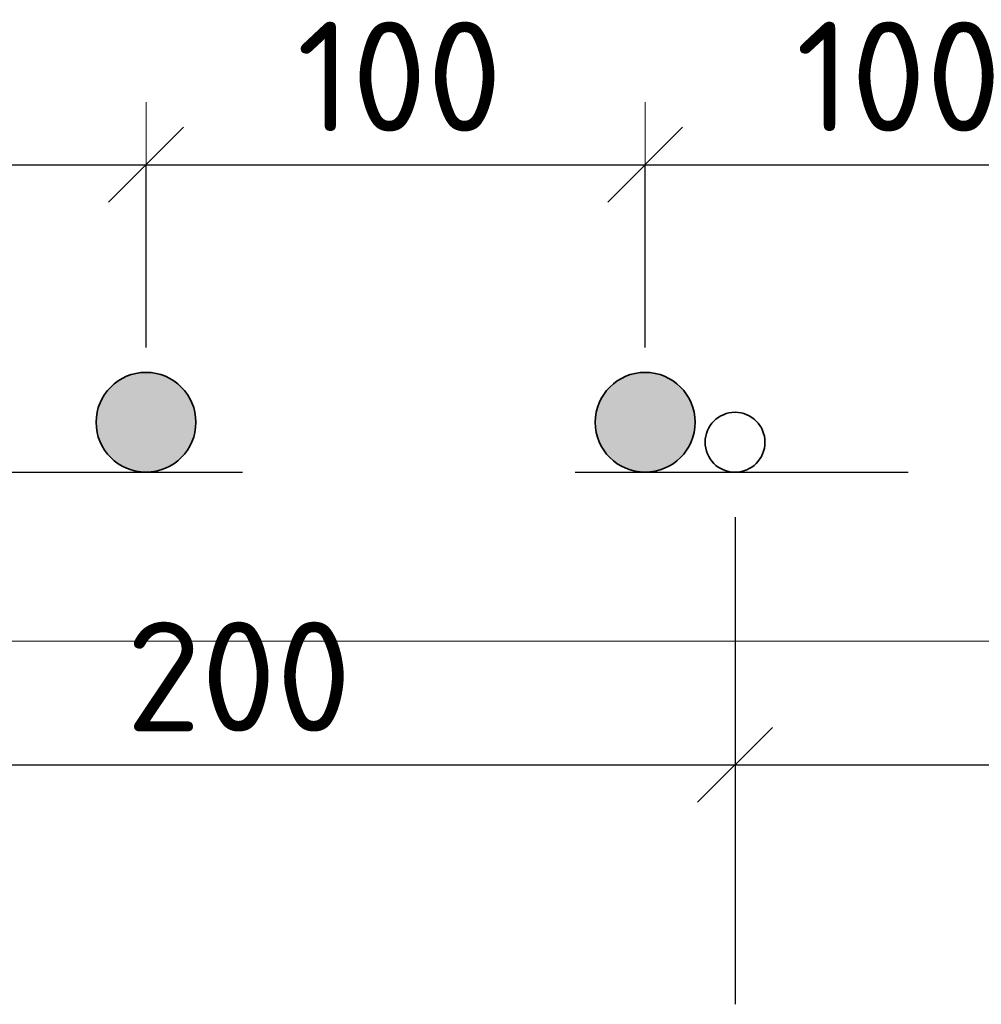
# Model space of a CAD drawing. Header units: metres. Extents: x -38 to 102, y -15 to 21.
# Tile 212 of 229: x 76.554 to 76.843, y 8.067 to 8.363. Entities that reach past the tile are written whole.
import ezdxf

# ---------------------------------------------------------------- set-up
doc = ezdxf.new("R2010")
doc.units = ezdxf.units.M
doc.header["$PDMODE"] = 65
doc.linetypes.add('______2', pattern=[0.0405, 0.03, -0.0105])
for name, color, linetype in [('XR$3$_3898', 7, 'Continuous'), ('XR$4$_3898', 7, 'Continuous'), ('XR$6$_3898', 7, 'Continuous')]:
    doc.layers.add(name, color=color, linetype=linetype)
for name, color, linetype, lineweight in [('XR$3$Размерная линия_ общее', 7, 'Continuous', 13), ('XR$4$Размерная линия_ общее', 7, 'Continuous', 13), ('XR$5$Текст_ примечание', 7, 'Continuous', 13), ('XR$6$Размерная линия_ общее', 7, 'Continuous', 13)]:
    doc.layers.add(name, color=color, linetype=linetype, lineweight=lineweight)
doc.styles.add('ISOCPEUR', font='txt')
doc.dimstyles.new('DIMSTYLE_8', dxfattribs={"dimtxt": 0.033, "dimasz": 0.0375, "dimexe": 0, "dimexo": 0, "dimgap": 0.0165, "dimtad": 2, "dimdec": 0, "dimlfac": 1000, "dimrnd": 1, "dimzin": 12, "dimdsep": 46, "dimtxsty": 'ISOCPEUR', "dimblk1": 'ALL_ML_STRICH', "dimblk2": 'ALL_ML_STRICH', "dimsah": 1, "dimcen": 0, "dimclrd": 7, "dimclre": 256, "dimclrt": 7, "dimadec": 0, "dimazin": 0, "dimtfac": 1, "dimtdec": 0, "dimtix": 1, "dimtmove": 2, "dimatfit": 3, "dimfxl": 0, "dimtzin": 0, "dimlwd": 0, "dimlwe": -3, "dimarcsym": 0})

# ---------------------------------------------------------------- blocks, each defined once
blk = doc.blocks.new('ALL_ML_STRICH')
at = {"color": 0, "linetype": 'ByBlock', "lineweight": -2}
for p, q in [((0, -0.5), (0, 0.5)), ((-0.3, -0.3), (0.3, 0.3)), ((-1, 0), (0.5, 0))]:
    blk.add_line(p, q, dxfattribs=at)
blk = doc.blocks.new('*D58')
at = {"layer": 'DEFPOINTS', "color": 7, "linetype": 'Continuous', "lineweight": 13, "transparency": 33554687}
for p in [(76.44196, 8.31961), (76.44196, 8.24218), (76.59196, 8.24218)]:
    blk.add_point(p, dxfattribs=at)
at = {"layer": 'XR$3$Размерная линия_ общее', "color": 253, "linetype": 'Continuous', "lineweight": -2, "true_color": 0xa0a0a0, "transparency": 33554687}
for p, q in [((76.44196, 8.26468), (76.44196, 8.31961)), ((76.59196, 8.26468), (76.59196, 8.31961))]:
    blk.add_line(p, q, dxfattribs=at)
at = {"layer": 'XR$3$Размерная линия_ общее', "color": 7, "linetype": 'Continuous', "lineweight": -2, "transparency": 33554687}
blk.add_line((76.44196, 8.31961), (76.59196, 8.31961), dxfattribs=at)
at = {"layer": 'XR$3$Размерная линия_ общее', "color": 7, "linetype": 'Continuous', "lineweight": 13, "transparency": 33554687, "xscale": 0.0375, "yscale": 0.0375, "zscale": 0.0375, "rotation": 180}
blk.add_blockref('ALL_ML_STRICH', (76.44196, 8.31961), dxfattribs=at)
at = {"layer": 'XR$3$Размерная линия_ общее', "color": 7, "linetype": 'Continuous', "lineweight": 13, "transparency": 33554687, "xscale": 0.0375, "yscale": 0.0375, "zscale": 0.0375}
blk.add_blockref('ALL_ML_STRICH', (76.59196, 8.31961), dxfattribs=at)
at = {"layer": 'XR$3$Размерная линия_ общее', "color": 7, "linetype": 'Continuous', "lineweight": 13, "transparency": 33554687, "insert": (76.48726, 8.36261), "char_height": 0.033, "width": 0.00165, "attachment_point": 1, "line_spacing_factor": 0.60241, "style": 'ISOCPEUR'}
blk.add_mtext('100', dxfattribs=at)
blk = doc.blocks.new('*D59')
at = {"layer": 'DEFPOINTS', "color": 7, "linetype": 'Continuous', "lineweight": 13, "transparency": 33554687}
for p in [(76.59196, 8.31961), (76.59196, 8.24218), (76.74196, 8.24218)]:
    blk.add_point(p, dxfattribs=at)
at = {"layer": 'XR$3$Размерная линия_ общее', "color": 253, "linetype": 'Continuous', "lineweight": -2, "true_color": 0xa0a0a0, "transparency": 33554687}
for p, q in [((76.59196, 8.26468), (76.59196, 8.31961)), ((76.74196, 8.26468), (76.74196, 8.31961))]:
    blk.add_line(p, q, dxfattribs=at)
at = {"layer": 'XR$3$Размерная линия_ общее', "color": 7, "linetype": 'Continuous', "lineweight": -2, "transparency": 33554687}
blk.add_line((76.59196, 8.31961), (76.74196, 8.31961), dxfattribs=at)
at = {"layer": 'XR$3$Размерная линия_ общее', "color": 7, "linetype": 'Continuous', "lineweight": 13, "transparency": 33554687, "xscale": 0.0375, "yscale": 0.0375, "zscale": 0.0375, "rotation": 180}
blk.add_blockref('ALL_ML_STRICH', (76.59196, 8.31961), dxfattribs=at)
at = {"layer": 'XR$3$Размерная линия_ общее', "color": 7, "linetype": 'Continuous', "lineweight": 13, "transparency": 33554687, "xscale": 0.0375, "yscale": 0.0375, "zscale": 0.0375}
blk.add_blockref('ALL_ML_STRICH', (76.74196, 8.31961), dxfattribs=at)
at = {"layer": 'XR$3$Размерная линия_ общее', "color": 7, "linetype": 'Continuous', "lineweight": 13, "transparency": 33554687, "insert": (76.63726, 8.36261), "char_height": 0.033, "width": 0.00165, "attachment_point": 1, "line_spacing_factor": 0.60241, "style": 'ISOCPEUR'}
blk.add_mtext('100', dxfattribs=at)
blk = doc.blocks.new('*D60')
at = {"layer": 'DEFPOINTS', "color": 7, "linetype": 'Continuous', "lineweight": 13, "transparency": 33554687}
for p in [(76.74196, 8.31961), (76.74196, 8.24218), (76.89196, 8.24218)]:
    blk.add_point(p, dxfattribs=at)
at = {"layer": 'XR$3$Размерная линия_ общее', "color": 253, "linetype": 'Continuous', "lineweight": -2, "true_color": 0xa0a0a0, "transparency": 33554687}
for p, q in [((76.74196, 8.26468), (76.74196, 8.31961)), ((76.89196, 8.26468), (76.89196, 8.31961))]:
    blk.add_line(p, q, dxfattribs=at)
at = {"layer": 'XR$3$Размерная линия_ общее', "color": 7, "linetype": 'Continuous', "lineweight": -2, "transparency": 33554687}
blk.add_line((76.74196, 8.31961), (76.89196, 8.31961), dxfattribs=at)
at = {"layer": 'XR$3$Размерная линия_ общее', "color": 7, "linetype": 'Continuous', "lineweight": 13, "transparency": 33554687, "xscale": 0.0375, "yscale": 0.0375, "zscale": 0.0375, "rotation": 180}
blk.add_blockref('ALL_ML_STRICH', (76.74196, 8.31961), dxfattribs=at)
at = {"layer": 'XR$3$Размерная линия_ общее', "color": 7, "linetype": 'Continuous', "lineweight": 13, "transparency": 33554687, "xscale": 0.0375, "yscale": 0.0375, "zscale": 0.0375}
blk.add_blockref('ALL_ML_STRICH', (76.89196, 8.31961), dxfattribs=at)
at = {"layer": 'XR$3$Размерная линия_ общее', "color": 7, "linetype": 'Continuous', "lineweight": 13, "transparency": 33554687, "insert": (76.78726, 8.36261), "char_height": 0.033, "width": 0.00165, "attachment_point": 1, "line_spacing_factor": 0.60241, "style": 'ISOCPEUR'}
blk.add_mtext('100', dxfattribs=at)
blk = doc.blocks.new('*D63')
at = {"layer": 'DEFPOINTS', "color": 7, "linetype": 'Continuous', "lineweight": 13, "transparency": 33554687}
for p in [(76.46896, 8.23618), (76.76896, 8.23618), (76.46896, 8.13924)]:
    blk.add_point(p, dxfattribs=at)
at = {"layer": 'XR$3$Размерная линия_ общее', "color": 253, "linetype": 'Continuous', "lineweight": -2, "true_color": 0xa0a0a0, "transparency": 33554687}
for p, q in [((76.46896, 8.21368), (76.46896, 8.13924)), ((76.76896, 8.21368), (76.76896, 8.13924))]:
    blk.add_line(p, q, dxfattribs=at)
at = {"layer": 'XR$3$Размерная линия_ общее', "color": 7, "linetype": 'Continuous', "lineweight": -2, "transparency": 33554687}
blk.add_line((76.46896, 8.13924), (76.76896, 8.13924), dxfattribs=at)
at = {"layer": 'XR$3$Размерная линия_ общее', "color": 7, "linetype": 'Continuous', "lineweight": 13, "transparency": 33554687, "xscale": 0.0375, "yscale": 0.0375, "zscale": 0.0375, "rotation": 180}
blk.add_blockref('ALL_ML_STRICH', (76.46896, 8.13924), dxfattribs=at)
at = {"layer": 'XR$3$Размерная линия_ общее', "color": 7, "linetype": 'Continuous', "lineweight": 13, "transparency": 33554687, "xscale": 0.0375, "yscale": 0.0375, "zscale": 0.0375}
blk.add_blockref('ALL_ML_STRICH', (76.76896, 8.13924), dxfattribs=at)
at = {"layer": 'XR$3$Размерная линия_ общее', "color": 7, "linetype": 'Continuous', "lineweight": 13, "transparency": 33554687, "insert": (76.58596, 8.18224), "char_height": 0.033, "width": 0.00165, "attachment_point": 1, "line_spacing_factor": 0.60241, "style": 'ISOCPEUR'}
blk.add_mtext('200', dxfattribs=at)
blk = doc.blocks.new('*D64')
at = {"layer": 'DEFPOINTS', "color": 7, "linetype": 'Continuous', "lineweight": 13, "transparency": 33554687}
for p in [(76.76896, 8.23618), (77.06896, 8.23618), (76.76896, 8.13924)]:
    blk.add_point(p, dxfattribs=at)
at = {"layer": 'XR$3$Размерная линия_ общее', "color": 253, "linetype": 'Continuous', "lineweight": -2, "true_color": 0xa0a0a0, "transparency": 33554687}
for p, q in [((76.76896, 8.21368), (76.76896, 8.13924)), ((77.06896, 8.21368), (77.06896, 8.13924))]:
    blk.add_line(p, q, dxfattribs=at)
at = {"layer": 'XR$3$Размерная линия_ общее', "color": 7, "linetype": 'Continuous', "lineweight": -2, "transparency": 33554687}
blk.add_line((76.76896, 8.13924), (77.06896, 8.13924), dxfattribs=at)
at = {"layer": 'XR$3$Размерная линия_ общее', "color": 7, "linetype": 'Continuous', "lineweight": 13, "transparency": 33554687, "xscale": 0.0375, "yscale": 0.0375, "zscale": 0.0375, "rotation": 180}
blk.add_blockref('ALL_ML_STRICH', (76.76896, 8.13924), dxfattribs=at)
at = {"layer": 'XR$3$Размерная линия_ общее', "color": 7, "linetype": 'Continuous', "lineweight": 13, "transparency": 33554687, "xscale": 0.0375, "yscale": 0.0375, "zscale": 0.0375}
blk.add_blockref('ALL_ML_STRICH', (77.06896, 8.13924), dxfattribs=at)
at = {"layer": 'XR$3$Размерная линия_ общее', "color": 7, "linetype": 'Continuous', "lineweight": 13, "transparency": 33554687, "insert": (76.88596, 8.18224), "char_height": 0.033, "width": 0.00165, "attachment_point": 1, "line_spacing_factor": 0.60241, "style": 'ISOCPEUR'}
blk.add_mtext('200', dxfattribs=at)
blk = doc.blocks.new('*D294')
at = {"layer": 'DEFPOINTS', "color": 7, "linetype": 'Continuous', "lineweight": 13, "transparency": 33554687}
for p in [(76.44196, 8.31961), (76.44196, 8.24218), (76.59196, 8.24218)]:
    blk.add_point(p, dxfattribs=at)
at = {"layer": 'XR$4$Размерная линия_ общее', "color": 253, "linetype": 'Continuous', "lineweight": -2, "true_color": 0xa0a0a0, "transparency": 33554687}
for p, q in [((76.44196, 8.26468), (76.44196, 8.31961)), ((76.59196, 8.26468), (76.59196, 8.31961))]:
    blk.add_line(p, q, dxfattribs=at)
at = {"layer": 'XR$4$Размерная линия_ общее', "color": 7, "linetype": 'Continuous', "lineweight": -2, "transparency": 33554687}
blk.add_line((76.44196, 8.31961), (76.59196, 8.31961), dxfattribs=at)
at = {"layer": 'XR$4$Размерная линия_ общее', "color": 7, "linetype": 'Continuous', "lineweight": 13, "transparency": 33554687, "xscale": 0.0375, "yscale": 0.0375, "zscale": 0.0375, "rotation": 180}
blk.add_blockref('ALL_ML_STRICH', (76.44196, 8.31961), dxfattribs=at)
at = {"layer": 'XR$4$Размерная линия_ общее', "color": 7, "linetype": 'Continuous', "lineweight": 13, "transparency": 33554687, "xscale": 0.0375, "yscale": 0.0375, "zscale": 0.0375}
blk.add_blockref('ALL_ML_STRICH', (76.59196, 8.31961), dxfattribs=at)
at = {"layer": 'XR$4$Размерная линия_ общее', "color": 7, "linetype": 'Continuous', "lineweight": 13, "transparency": 33554687, "insert": (76.48726, 8.36261), "char_height": 0.033, "width": 0.00165, "attachment_point": 1, "line_spacing_factor": 0.60241, "style": 'ISOCPEUR'}
blk.add_mtext('100', dxfattribs=at)
blk = doc.blocks.new('*D295')
at = {"layer": 'DEFPOINTS', "color": 7, "linetype": 'Continuous', "lineweight": 13, "transparency": 33554687}
for p in [(76.59196, 8.31961), (76.59196, 8.24218), (76.74196, 8.24218)]:
    blk.add_point(p, dxfattribs=at)
at = {"layer": 'XR$4$Размерная линия_ общее', "color": 253, "linetype": 'Continuous', "lineweight": -2, "true_color": 0xa0a0a0, "transparency": 33554687}
for p, q in [((76.59196, 8.26468), (76.59196, 8.31961)), ((76.74196, 8.26468), (76.74196, 8.31961))]:
    blk.add_line(p, q, dxfattribs=at)
at = {"layer": 'XR$4$Размерная линия_ общее', "color": 7, "linetype": 'Continuous', "lineweight": -2, "transparency": 33554687}
blk.add_line((76.59196, 8.31961), (76.74196, 8.31961), dxfattribs=at)
at = {"layer": 'XR$4$Размерная линия_ общее', "color": 7, "linetype": 'Continuous', "lineweight": 13, "transparency": 33554687, "xscale": 0.0375, "yscale": 0.0375, "zscale": 0.0375, "rotation": 180}
blk.add_blockref('ALL_ML_STRICH', (76.59196, 8.31961), dxfattribs=at)
at = {"layer": 'XR$4$Размерная линия_ общее', "color": 7, "linetype": 'Continuous', "lineweight": 13, "transparency": 33554687, "xscale": 0.0375, "yscale": 0.0375, "zscale": 0.0375}
blk.add_blockref('ALL_ML_STRICH', (76.74196, 8.31961), dxfattribs=at)
at = {"layer": 'XR$4$Размерная линия_ общее', "color": 7, "linetype": 'Continuous', "lineweight": 13, "transparency": 33554687, "insert": (76.63726, 8.36261), "char_height": 0.033, "width": 0.00165, "attachment_point": 1, "line_spacing_factor": 0.60241, "style": 'ISOCPEUR'}
blk.add_mtext('100', dxfattribs=at)
blk = doc.blocks.new('*D296')
at = {"layer": 'DEFPOINTS', "color": 7, "linetype": 'Continuous', "lineweight": 13, "transparency": 33554687}
for p in [(76.74196, 8.31961), (76.74196, 8.24218), (76.89196, 8.24218)]:
    blk.add_point(p, dxfattribs=at)
at = {"layer": 'XR$4$Размерная линия_ общее', "color": 253, "linetype": 'Continuous', "lineweight": -2, "true_color": 0xa0a0a0, "transparency": 33554687}
for p, q in [((76.74196, 8.26468), (76.74196, 8.31961)), ((76.89196, 8.26468), (76.89196, 8.31961))]:
    blk.add_line(p, q, dxfattribs=at)
at = {"layer": 'XR$4$Размерная линия_ общее', "color": 7, "linetype": 'Continuous', "lineweight": -2, "transparency": 33554687}
blk.add_line((76.74196, 8.31961), (76.89196, 8.31961), dxfattribs=at)
at = {"layer": 'XR$4$Размерная линия_ общее', "color": 7, "linetype": 'Continuous', "lineweight": 13, "transparency": 33554687, "xscale": 0.0375, "yscale": 0.0375, "zscale": 0.0375, "rotation": 180}
blk.add_blockref('ALL_ML_STRICH', (76.74196, 8.31961), dxfattribs=at)
at = {"layer": 'XR$4$Размерная линия_ общее', "color": 7, "linetype": 'Continuous', "lineweight": 13, "transparency": 33554687, "xscale": 0.0375, "yscale": 0.0375, "zscale": 0.0375}
blk.add_blockref('ALL_ML_STRICH', (76.89196, 8.31961), dxfattribs=at)
at = {"layer": 'XR$4$Размерная линия_ общее', "color": 7, "linetype": 'Continuous', "lineweight": 13, "transparency": 33554687, "insert": (76.78726, 8.36261), "char_height": 0.033, "width": 0.00165, "attachment_point": 1, "line_spacing_factor": 0.60241, "style": 'ISOCPEUR'}
blk.add_mtext('100', dxfattribs=at)
blk = doc.blocks.new('*D299')
at = {"layer": 'DEFPOINTS', "color": 7, "linetype": 'Continuous', "lineweight": 13, "transparency": 33554687}
for p in [(76.46896, 8.23618), (76.76896, 8.23618), (76.46896, 8.13924)]:
    blk.add_point(p, dxfattribs=at)
at = {"layer": 'XR$4$Размерная линия_ общее', "color": 253, "linetype": 'Continuous', "lineweight": -2, "true_color": 0xa0a0a0, "transparency": 33554687}
for p, q in [((76.46896, 8.21368), (76.46896, 8.13924)), ((76.76896, 8.21368), (76.76896, 8.13924))]:
    blk.add_line(p, q, dxfattribs=at)
at = {"layer": 'XR$4$Размерная линия_ общее', "color": 7, "linetype": 'Continuous', "lineweight": -2, "transparency": 33554687}
blk.add_line((76.46896, 8.13924), (76.76896, 8.13924), dxfattribs=at)
at = {"layer": 'XR$4$Размерная линия_ общее', "color": 7, "linetype": 'Continuous', "lineweight": 13, "transparency": 33554687, "xscale": 0.0375, "yscale": 0.0375, "zscale": 0.0375, "rotation": 180}
blk.add_blockref('ALL_ML_STRICH', (76.46896, 8.13924), dxfattribs=at)
at = {"layer": 'XR$4$Размерная линия_ общее', "color": 7, "linetype": 'Continuous', "lineweight": 13, "transparency": 33554687, "xscale": 0.0375, "yscale": 0.0375, "zscale": 0.0375}
blk.add_blockref('ALL_ML_STRICH', (76.76896, 8.13924), dxfattribs=at)
at = {"layer": 'XR$4$Размерная линия_ общее', "color": 7, "linetype": 'Continuous', "lineweight": 13, "transparency": 33554687, "insert": (76.58596, 8.18224), "char_height": 0.033, "width": 0.00165, "attachment_point": 1, "line_spacing_factor": 0.60241, "style": 'ISOCPEUR'}
blk.add_mtext('200', dxfattribs=at)
blk = doc.blocks.new('*D300')
at = {"layer": 'DEFPOINTS', "color": 7, "linetype": 'Continuous', "lineweight": 13, "transparency": 33554687}
for p in [(76.76896, 8.23618), (77.06896, 8.23618), (76.76896, 8.13924)]:
    blk.add_point(p, dxfattribs=at)
at = {"layer": 'XR$4$Размерная линия_ общее', "color": 253, "linetype": 'Continuous', "lineweight": -2, "true_color": 0xa0a0a0, "transparency": 33554687}
for p, q in [((76.76896, 8.21368), (76.76896, 8.13924)), ((77.06896, 8.21368), (77.06896, 8.13924))]:
    blk.add_line(p, q, dxfattribs=at)
at = {"layer": 'XR$4$Размерная линия_ общее', "color": 7, "linetype": 'Continuous', "lineweight": -2, "transparency": 33554687}
blk.add_line((76.76896, 8.13924), (77.06896, 8.13924), dxfattribs=at)
at = {"layer": 'XR$4$Размерная линия_ общее', "color": 7, "linetype": 'Continuous', "lineweight": 13, "transparency": 33554687, "xscale": 0.0375, "yscale": 0.0375, "zscale": 0.0375, "rotation": 180}
blk.add_blockref('ALL_ML_STRICH', (76.76896, 8.13924), dxfattribs=at)
at = {"layer": 'XR$4$Размерная линия_ общее', "color": 7, "linetype": 'Continuous', "lineweight": 13, "transparency": 33554687, "xscale": 0.0375, "yscale": 0.0375, "zscale": 0.0375}
blk.add_blockref('ALL_ML_STRICH', (77.06896, 8.13924), dxfattribs=at)
at = {"layer": 'XR$4$Размерная линия_ общее', "color": 7, "linetype": 'Continuous', "lineweight": 13, "transparency": 33554687, "insert": (76.88596, 8.18224), "char_height": 0.033, "width": 0.00165, "attachment_point": 1, "line_spacing_factor": 0.60241, "style": 'ISOCPEUR'}
blk.add_mtext('200', dxfattribs=at)
blk = doc.blocks.new('*D588')
at = {"layer": 'DEFPOINTS', "color": 7, "linetype": 'Continuous', "lineweight": 13, "transparency": 33554687}
for p in [(76.44196, 8.31961), (76.44196, 8.24218), (76.59196, 8.24218)]:
    blk.add_point(p, dxfattribs=at)
at = {"layer": 'XR$6$Размерная линия_ общее', "color": 253, "linetype": 'Continuous', "lineweight": -2, "true_color": 0xa0a0a0, "transparency": 33554687}
for p, q in [((76.44196, 8.26468), (76.44196, 8.31961)), ((76.59196, 8.26468), (76.59196, 8.31961))]:
    blk.add_line(p, q, dxfattribs=at)
at = {"layer": 'XR$6$Размерная линия_ общее', "color": 7, "linetype": 'Continuous', "lineweight": -2, "transparency": 33554687}
blk.add_line((76.44196, 8.31961), (76.59196, 8.31961), dxfattribs=at)
at = {"layer": 'XR$6$Размерная линия_ общее', "color": 7, "linetype": 'Continuous', "lineweight": 13, "transparency": 33554687, "xscale": 0.0375, "yscale": 0.0375, "zscale": 0.0375, "rotation": 180}
blk.add_blockref('ALL_ML_STRICH', (76.44196, 8.31961), dxfattribs=at)
at = {"layer": 'XR$6$Размерная линия_ общее', "color": 7, "linetype": 'Continuous', "lineweight": 13, "transparency": 33554687, "xscale": 0.0375, "yscale": 0.0375, "zscale": 0.0375}
blk.add_blockref('ALL_ML_STRICH', (76.59196, 8.31961), dxfattribs=at)
at = {"layer": 'XR$6$Размерная линия_ общее', "color": 7, "linetype": 'Continuous', "lineweight": 13, "transparency": 33554687, "insert": (76.48726, 8.36261), "char_height": 0.033, "width": 0.00165, "attachment_point": 1, "line_spacing_factor": 0.60241, "style": 'ISOCPEUR'}
blk.add_mtext('100', dxfattribs=at)
blk = doc.blocks.new('*D589')
at = {"layer": 'DEFPOINTS', "color": 7, "linetype": 'Continuous', "lineweight": 13, "transparency": 33554687}
for p in [(76.59196, 8.31961), (76.59196, 8.24218), (76.74196, 8.24218)]:
    blk.add_point(p, dxfattribs=at)
at = {"layer": 'XR$6$Размерная линия_ общее', "color": 253, "linetype": 'Continuous', "lineweight": -2, "true_color": 0xa0a0a0, "transparency": 33554687}
for p, q in [((76.59196, 8.26468), (76.59196, 8.31961)), ((76.74196, 8.26468), (76.74196, 8.31961))]:
    blk.add_line(p, q, dxfattribs=at)
at = {"layer": 'XR$6$Размерная линия_ общее', "color": 7, "linetype": 'Continuous', "lineweight": -2, "transparency": 33554687}
blk.add_line((76.59196, 8.31961), (76.74196, 8.31961), dxfattribs=at)
at = {"layer": 'XR$6$Размерная линия_ общее', "color": 7, "linetype": 'Continuous', "lineweight": 13, "transparency": 33554687, "xscale": 0.0375, "yscale": 0.0375, "zscale": 0.0375, "rotation": 180}
blk.add_blockref('ALL_ML_STRICH', (76.59196, 8.31961), dxfattribs=at)
at = {"layer": 'XR$6$Размерная линия_ общее', "color": 7, "linetype": 'Continuous', "lineweight": 13, "transparency": 33554687, "xscale": 0.0375, "yscale": 0.0375, "zscale": 0.0375}
blk.add_blockref('ALL_ML_STRICH', (76.74196, 8.31961), dxfattribs=at)
at = {"layer": 'XR$6$Размерная линия_ общее', "color": 7, "linetype": 'Continuous', "lineweight": 13, "transparency": 33554687, "insert": (76.63726, 8.36261), "char_height": 0.033, "width": 0.00165, "attachment_point": 1, "line_spacing_factor": 0.60241, "style": 'ISOCPEUR'}
blk.add_mtext('100', dxfattribs=at)
blk = doc.blocks.new('*D590')
at = {"layer": 'DEFPOINTS', "color": 7, "linetype": 'Continuous', "lineweight": 13, "transparency": 33554687}
for p in [(76.74196, 8.31961), (76.74196, 8.24218), (76.89196, 8.24218)]:
    blk.add_point(p, dxfattribs=at)
at = {"layer": 'XR$6$Размерная линия_ общее', "color": 253, "linetype": 'Continuous', "lineweight": -2, "true_color": 0xa0a0a0, "transparency": 33554687}
for p, q in [((76.74196, 8.26468), (76.74196, 8.31961)), ((76.89196, 8.26468), (76.89196, 8.31961))]:
    blk.add_line(p, q, dxfattribs=at)
at = {"layer": 'XR$6$Размерная линия_ общее', "color": 7, "linetype": 'Continuous', "lineweight": -2, "transparency": 33554687}
blk.add_line((76.74196, 8.31961), (76.89196, 8.31961), dxfattribs=at)
at = {"layer": 'XR$6$Размерная линия_ общее', "color": 7, "linetype": 'Continuous', "lineweight": 13, "transparency": 33554687, "xscale": 0.0375, "yscale": 0.0375, "zscale": 0.0375, "rotation": 180}
blk.add_blockref('ALL_ML_STRICH', (76.74196, 8.31961), dxfattribs=at)
at = {"layer": 'XR$6$Размерная линия_ общее', "color": 7, "linetype": 'Continuous', "lineweight": 13, "transparency": 33554687, "xscale": 0.0375, "yscale": 0.0375, "zscale": 0.0375}
blk.add_blockref('ALL_ML_STRICH', (76.89196, 8.31961), dxfattribs=at)
at = {"layer": 'XR$6$Размерная линия_ общее', "color": 7, "linetype": 'Continuous', "lineweight": 13, "transparency": 33554687, "insert": (76.78726, 8.36261), "char_height": 0.033, "width": 0.00165, "attachment_point": 1, "line_spacing_factor": 0.60241, "style": 'ISOCPEUR'}
blk.add_mtext('100', dxfattribs=at)
blk = doc.blocks.new('*D593')
at = {"layer": 'DEFPOINTS', "color": 7, "linetype": 'Continuous', "lineweight": 13, "transparency": 33554687}
for p in [(76.46896, 8.23618), (76.76896, 8.23618), (76.46896, 8.13924)]:
    blk.add_point(p, dxfattribs=at)
at = {"layer": 'XR$6$Размерная линия_ общее', "color": 253, "linetype": 'Continuous', "lineweight": -2, "true_color": 0xa0a0a0, "transparency": 33554687}
for p, q in [((76.46896, 8.21368), (76.46896, 8.13924)), ((76.76896, 8.21368), (76.76896, 8.13924))]:
    blk.add_line(p, q, dxfattribs=at)
at = {"layer": 'XR$6$Размерная линия_ общее', "color": 7, "linetype": 'Continuous', "lineweight": -2, "transparency": 33554687}
blk.add_line((76.46896, 8.13924), (76.76896, 8.13924), dxfattribs=at)
at = {"layer": 'XR$6$Размерная линия_ общее', "color": 7, "linetype": 'Continuous', "lineweight": 13, "transparency": 33554687, "xscale": 0.0375, "yscale": 0.0375, "zscale": 0.0375, "rotation": 180}
blk.add_blockref('ALL_ML_STRICH', (76.46896, 8.13924), dxfattribs=at)
at = {"layer": 'XR$6$Размерная линия_ общее', "color": 7, "linetype": 'Continuous', "lineweight": 13, "transparency": 33554687, "xscale": 0.0375, "yscale": 0.0375, "zscale": 0.0375}
blk.add_blockref('ALL_ML_STRICH', (76.76896, 8.13924), dxfattribs=at)
at = {"layer": 'XR$6$Размерная линия_ общее', "color": 7, "linetype": 'Continuous', "lineweight": 13, "transparency": 33554687, "insert": (76.58596, 8.18224), "char_height": 0.033, "width": 0.00165, "attachment_point": 1, "line_spacing_factor": 0.60241, "style": 'ISOCPEUR'}
blk.add_mtext('200', dxfattribs=at)
blk = doc.blocks.new('*D594')
at = {"layer": 'DEFPOINTS', "color": 7, "linetype": 'Continuous', "lineweight": 13, "transparency": 33554687}
for p in [(76.76896, 8.23618), (77.06896, 8.23618), (76.76896, 8.13924)]:
    blk.add_point(p, dxfattribs=at)
at = {"layer": 'XR$6$Размерная линия_ общее', "color": 253, "linetype": 'Continuous', "lineweight": -2, "true_color": 0xa0a0a0, "transparency": 33554687}
for p, q in [((76.76896, 8.21368), (76.76896, 8.13924)), ((77.06896, 8.21368), (77.06896, 8.13924))]:
    blk.add_line(p, q, dxfattribs=at)
at = {"layer": 'XR$6$Размерная линия_ общее', "color": 7, "linetype": 'Continuous', "lineweight": -2, "transparency": 33554687}
blk.add_line((76.76896, 8.13924), (77.06896, 8.13924), dxfattribs=at)
at = {"layer": 'XR$6$Размерная линия_ общее', "color": 7, "linetype": 'Continuous', "lineweight": 13, "transparency": 33554687, "xscale": 0.0375, "yscale": 0.0375, "zscale": 0.0375, "rotation": 180}
blk.add_blockref('ALL_ML_STRICH', (76.76896, 8.13924), dxfattribs=at)
at = {"layer": 'XR$6$Размерная линия_ общее', "color": 7, "linetype": 'Continuous', "lineweight": 13, "transparency": 33554687, "xscale": 0.0375, "yscale": 0.0375, "zscale": 0.0375}
blk.add_blockref('ALL_ML_STRICH', (77.06896, 8.13924), dxfattribs=at)
at = {"layer": 'XR$6$Размерная линия_ общее', "color": 7, "linetype": 'Continuous', "lineweight": 13, "transparency": 33554687, "insert": (76.88596, 8.18224), "char_height": 0.033, "width": 0.00165, "attachment_point": 1, "line_spacing_factor": 0.60241, "style": 'ISOCPEUR'}
blk.add_mtext('200', dxfattribs=at)

msp = doc.modelspace()

# ---------------------------------------------------------------- hatches: boundary and pattern name
at = {"linetype": 'Continuous', "lineweight": 25, "true_color": 0xa2a2a2, "transparency": 33554687}
for points in [[(76.60386, 8.25131), (76.60257, 8.25278), (76.6011, 8.25408), (76.59946, 8.25517), (76.5977, 8.25603), (76.59585, 8.25667), (76.59392, 8.25705), (76.59196, 8.25718), (76.59001, 8.25705), (76.58808, 8.25667), (76.58622, 8.25603), (76.58446, 8.25517), (76.58283, 8.25408), (76.58136, 8.25278), (76.58006, 8.25131), (76.57897, 8.24968), (76.57811, 8.24792), (76.57748, 8.24606), (76.57709, 8.24413), (76.57696, 8.24218), (76.57709, 8.24022), (76.57748, 8.23829), (76.57811, 8.23644), (76.57897, 8.23468), (76.58006, 8.23305), (76.58136, 8.23157), (76.58283, 8.23028), (76.58446, 8.22919), (76.58622, 8.22832), (76.58808, 8.22769), (76.59001, 8.2273), (76.59196, 8.22718), (76.59392, 8.2273), (76.59585, 8.22769), (76.5977, 8.22832), (76.59946, 8.22919), (76.6011, 8.23028), (76.60257, 8.23157), (76.60386, 8.23305), (76.60495, 8.23468), (76.60582, 8.23644), (76.60645, 8.23829), (76.60684, 8.24022), (76.60696, 8.24218), (76.60684, 8.24413), (76.60645, 8.24606), (76.60582, 8.24792), (76.60495, 8.24968)], [(76.60386, 8.25131), (76.60257, 8.25278), (76.6011, 8.25408), (76.59946, 8.25517), (76.5977, 8.25603), (76.59585, 8.25667), (76.59392, 8.25705), (76.59196, 8.25718), (76.59001, 8.25705), (76.58808, 8.25667), (76.58622, 8.25603), (76.58446, 8.25517), (76.58283, 8.25408), (76.58136, 8.25278), (76.58006, 8.25131), (76.57897, 8.24968), (76.57811, 8.24792), (76.57748, 8.24606), (76.57709, 8.24413), (76.57696, 8.24218), (76.57709, 8.24022), (76.57748, 8.23829), (76.57811, 8.23644), (76.57897, 8.23468), (76.58006, 8.23305), (76.58136, 8.23157), (76.58283, 8.23028), (76.58446, 8.22919), (76.58622, 8.22832), (76.58808, 8.22769), (76.59001, 8.2273), (76.59196, 8.22718), (76.59392, 8.2273), (76.59585, 8.22769), (76.5977, 8.22832), (76.59946, 8.22919), (76.6011, 8.23028), (76.60257, 8.23157), (76.60386, 8.23305), (76.60495, 8.23468), (76.60582, 8.23644), (76.60645, 8.23829), (76.60684, 8.24022), (76.60696, 8.24218), (76.60684, 8.24413), (76.60645, 8.24606), (76.60582, 8.24792), (76.60495, 8.24968)], [(76.60386, 8.25131), (76.60257, 8.25278), (76.6011, 8.25408), (76.59946, 8.25517), (76.5977, 8.25603), (76.59585, 8.25667), (76.59392, 8.25705), (76.59196, 8.25718), (76.59001, 8.25705), (76.58808, 8.25667), (76.58622, 8.25603), (76.58446, 8.25517), (76.58283, 8.25408), (76.58136, 8.25278), (76.58006, 8.25131), (76.57897, 8.24968), (76.57811, 8.24792), (76.57748, 8.24606), (76.57709, 8.24413), (76.57696, 8.24218), (76.57709, 8.24022), (76.57748, 8.23829), (76.57811, 8.23644), (76.57897, 8.23468), (76.58006, 8.23305), (76.58136, 8.23157), (76.58283, 8.23028), (76.58446, 8.22919), (76.58622, 8.22832), (76.58808, 8.22769), (76.59001, 8.2273), (76.59196, 8.22718), (76.59392, 8.2273), (76.59585, 8.22769), (76.5977, 8.22832), (76.59946, 8.22919), (76.6011, 8.23028), (76.60257, 8.23157), (76.60386, 8.23305), (76.60495, 8.23468), (76.60582, 8.23644), (76.60645, 8.23829), (76.60684, 8.24022), (76.60696, 8.24218), (76.60684, 8.24413), (76.60645, 8.24606), (76.60582, 8.24792), (76.60495, 8.24968)], [(76.75386, 8.25131), (76.75257, 8.25278), (76.7511, 8.25408), (76.74946, 8.25517), (76.7477, 8.25603), (76.74585, 8.25667), (76.74392, 8.25705), (76.74196, 8.25718), (76.74001, 8.25705), (76.73808, 8.25667), (76.73622, 8.25603), (76.73446, 8.25517), (76.73283, 8.25408), (76.73136, 8.25278), (76.73006, 8.25131), (76.72897, 8.24968), (76.72811, 8.24792), (76.72748, 8.24606), (76.72709, 8.24413), (76.72696, 8.24218), (76.72709, 8.24022), (76.72748, 8.23829), (76.72811, 8.23644), (76.72897, 8.23468), (76.73006, 8.23305), (76.73136, 8.23157), (76.73283, 8.23028), (76.73446, 8.22919), (76.73622, 8.22832), (76.73808, 8.22769), (76.74001, 8.2273), (76.74196, 8.22718), (76.74392, 8.2273), (76.74585, 8.22769), (76.7477, 8.22832), (76.74946, 8.22919), (76.7511, 8.23028), (76.75257, 8.23157), (76.75386, 8.23305), (76.75495, 8.23468), (76.75582, 8.23644), (76.75645, 8.23829), (76.75684, 8.24022), (76.75696, 8.24218), (76.75684, 8.24413), (76.75645, 8.24606), (76.75582, 8.24792), (76.75495, 8.24968)], [(76.75386, 8.25131), (76.75257, 8.25278), (76.7511, 8.25408), (76.74946, 8.25517), (76.7477, 8.25603), (76.74585, 8.25667), (76.74392, 8.25705), (76.74196, 8.25718), (76.74001, 8.25705), (76.73808, 8.25667), (76.73622, 8.25603), (76.73446, 8.25517), (76.73283, 8.25408), (76.73136, 8.25278), (76.73006, 8.25131), (76.72897, 8.24968), (76.72811, 8.24792), (76.72748, 8.24606), (76.72709, 8.24413), (76.72696, 8.24218), (76.72709, 8.24022), (76.72748, 8.23829), (76.72811, 8.23644), (76.72897, 8.23468), (76.73006, 8.23305), (76.73136, 8.23157), (76.73283, 8.23028), (76.73446, 8.22919), (76.73622, 8.22832), (76.73808, 8.22769), (76.74001, 8.2273), (76.74196, 8.22718), (76.74392, 8.2273), (76.74585, 8.22769), (76.7477, 8.22832), (76.74946, 8.22919), (76.7511, 8.23028), (76.75257, 8.23157), (76.75386, 8.23305), (76.75495, 8.23468), (76.75582, 8.23644), (76.75645, 8.23829), (76.75684, 8.24022), (76.75696, 8.24218), (76.75684, 8.24413), (76.75645, 8.24606), (76.75582, 8.24792), (76.75495, 8.24968)], [(76.75386, 8.25131), (76.75257, 8.25278), (76.7511, 8.25408), (76.74946, 8.25517), (76.7477, 8.25603), (76.74585, 8.25667), (76.74392, 8.25705), (76.74196, 8.25718), (76.74001, 8.25705), (76.73808, 8.25667), (76.73622, 8.25603), (76.73446, 8.25517), (76.73283, 8.25408), (76.73136, 8.25278), (76.73006, 8.25131), (76.72897, 8.24968), (76.72811, 8.24792), (76.72748, 8.24606), (76.72709, 8.24413), (76.72696, 8.24218), (76.72709, 8.24022), (76.72748, 8.23829), (76.72811, 8.23644), (76.72897, 8.23468), (76.73006, 8.23305), (76.73136, 8.23157), (76.73283, 8.23028), (76.73446, 8.22919), (76.73622, 8.22832), (76.73808, 8.22769), (76.74001, 8.2273), (76.74196, 8.22718), (76.74392, 8.2273), (76.74585, 8.22769), (76.7477, 8.22832), (76.74946, 8.22919), (76.7511, 8.23028), (76.75257, 8.23157), (76.75386, 8.23305), (76.75495, 8.23468), (76.75582, 8.23644), (76.75645, 8.23829), (76.75684, 8.24022), (76.75696, 8.24218), (76.75684, 8.24413), (76.75645, 8.24606), (76.75582, 8.24792), (76.75495, 8.24968)]]:
    msp.add_hatch(color=253, dxfattribs=at).paths.add_polyline_path(points)

# ---------------------------------------------------------------- linework, layer by layer
at = {"color": 8, "linetype": '______2', "lineweight": -3, "true_color": 0x737373, "transparency": 33554687}
msp.add_line((76.12096, 8.22718), (77.11696, 8.22718), dxfattribs=at)
msp.add_line((76.12096, 8.22718), (77.11696, 8.22718), dxfattribs=at)
msp.add_line((76.12096, 8.22718), (77.11696, 8.22718), dxfattribs=at)
at = {"layer": 'XR$3$_3898', "color": 7, "linetype": 'Continuous', "lineweight": 35, "transparency": 33554687}
for centre, radius in [((76.59196, 8.24218), 0.015), ((76.74196, 8.24218), 0.015), ((76.76896, 8.23618), 0.009)]:
    msp.add_circle(centre, radius, dxfattribs=at)
at = {"layer": 'XR$3$Размерная линия_ общее', "color": 253, "linetype": 'Continuous', "lineweight": -3, "true_color": 0xa0a0a0, "transparency": 33554687}
msp.add_line((76.76896, 8.13924), (76.76896, 8.06724), dxfattribs=at)
at = {"layer": 'XR$4$_3898', "color": 7, "linetype": 'Continuous', "lineweight": 35, "transparency": 33554687}
for centre, radius in [((76.59196, 8.24218), 0.015), ((76.74196, 8.24218), 0.015), ((76.76896, 8.23618), 0.009)]:
    msp.add_circle(centre, radius, dxfattribs=at)
at = {"layer": 'XR$4$Размерная линия_ общее', "color": 253, "linetype": 'Continuous', "lineweight": -3, "true_color": 0xa0a0a0, "transparency": 33554687}
msp.add_line((76.76896, 8.13924), (76.76896, 8.06724), dxfattribs=at)
at = {"layer": 'XR$5$Текст_ примечание', "color": 7, "linetype": 'Continuous', "lineweight": 13, "transparency": 33554687}
msp.add_line((88.97573, 8.17641), (70.47573, 8.17641), dxfattribs=at)
at = {"layer": 'XR$6$_3898', "color": 7, "linetype": 'Continuous', "lineweight": 35, "transparency": 33554687}
for centre, radius in [((76.59196, 8.24218), 0.015), ((76.74196, 8.24218), 0.015), ((76.76896, 8.23618), 0.009)]:
    msp.add_circle(centre, radius, dxfattribs=at)
at = {"layer": 'XR$6$Размерная линия_ общее', "color": 253, "linetype": 'Continuous', "lineweight": -3, "true_color": 0xa0a0a0, "transparency": 33554687}
msp.add_line((76.76896, 8.13924), (76.76896, 8.06724), dxfattribs=at)

# ---------------------------------------------------------------- dimensions: what is measured, and where the dimension line sits
at = {"layer": 'XR$3$Размерная линия_ общее', "color": 7, "linetype": 'Continuous', "lineweight": 13, "transparency": 33554687}
for base, p1, p2, text, picture, middle in [((76.59196, 8.31961), (76.44196, 8.26468), (76.59196, 8.26468), '100', '*D58', (76.51696, 8.33611)), ((76.74196, 8.31961), (76.59196, 8.26468), (76.74196, 8.26468), '100', '*D59', (76.66696, 8.33611)), ((76.89196, 8.31961), (76.74196, 8.26468), (76.89196, 8.26468), '100', '*D60', (76.81696, 8.33611)), ((76.76896, 8.13924), (76.46896, 8.21368), (76.76896, 8.21368), '200', '*D63', (76.61896, 8.15574)), ((77.06896, 8.13924), (76.76896, 8.21368), (77.06896, 8.21368), '200', '*D64', (76.91896, 8.15574))]:
    dim = msp.add_linear_dim(base=base, p1=p1, p2=p2, text=text, dimstyle='DIMSTYLE_8', override={"dimpost": '<>', "dimclrd": 7, "dimclre": 253, "dimclrt": 7, "dimlwd": 0, "dimlwe": 65533}, dxfattribs=at)
    dim.commit()
    dim.dimension.update_dxf_attribs({"geometry": picture, "text_midpoint": middle, "dimtype": 160})
at = {"layer": 'XR$4$Размерная линия_ общее', "color": 7, "linetype": 'Continuous', "lineweight": 13, "transparency": 33554687}
for base, p1, p2, text, picture, middle in [((76.59196, 8.31961), (76.44196, 8.26468), (76.59196, 8.26468), '100', '*D294', (76.51696, 8.33611)), ((76.74196, 8.31961), (76.59196, 8.26468), (76.74196, 8.26468), '100', '*D295', (76.66696, 8.33611)), ((76.89196, 8.31961), (76.74196, 8.26468), (76.89196, 8.26468), '100', '*D296', (76.81696, 8.33611)), ((76.76896, 8.13924), (76.46896, 8.21368), (76.76896, 8.21368), '200', '*D299', (76.61896, 8.15574)), ((77.06896, 8.13924), (76.76896, 8.21368), (77.06896, 8.21368), '200', '*D300', (76.91896, 8.15574))]:
    dim = msp.add_linear_dim(base=base, p1=p1, p2=p2, text=text, dimstyle='DIMSTYLE_8', override={"dimpost": '<>', "dimclrd": 7, "dimclre": 253, "dimclrt": 7, "dimlwd": 0, "dimlwe": 65533}, dxfattribs=at)
    dim.commit()
    dim.dimension.update_dxf_attribs({"geometry": picture, "text_midpoint": middle, "dimtype": 160})
at = {"layer": 'XR$6$Размерная линия_ общее', "color": 7, "linetype": 'Continuous', "lineweight": 13, "transparency": 33554687}
for base, p1, p2, text, picture, middle in [((76.59196, 8.31961), (76.44196, 8.26468), (76.59196, 8.26468), '100', '*D588', (76.51696, 8.33611)), ((76.74196, 8.31961), (76.59196, 8.26468), (76.74196, 8.26468), '100', '*D589', (76.66696, 8.33611)), ((76.89196, 8.31961), (76.74196, 8.26468), (76.89196, 8.26468), '100', '*D590', (76.81696, 8.33611)), ((76.76896, 8.13924), (76.46896, 8.21368), (76.76896, 8.21368), '200', '*D593', (76.61896, 8.15574)), ((77.06896, 8.13924), (76.76896, 8.21368), (77.06896, 8.21368), '200', '*D594', (76.91896, 8.15574))]:
    dim = msp.add_linear_dim(base=base, p1=p1, p2=p2, text=text, dimstyle='DIMSTYLE_8', override={"dimpost": '<>', "dimclrd": 7, "dimclre": 253, "dimclrt": 7, "dimlwd": 0, "dimlwe": 65533}, dxfattribs=at)
    dim.commit()
    dim.dimension.update_dxf_attribs({"geometry": picture, "text_midpoint": middle, "dimtype": 160})

doc.saveas('drawing.dxf')
